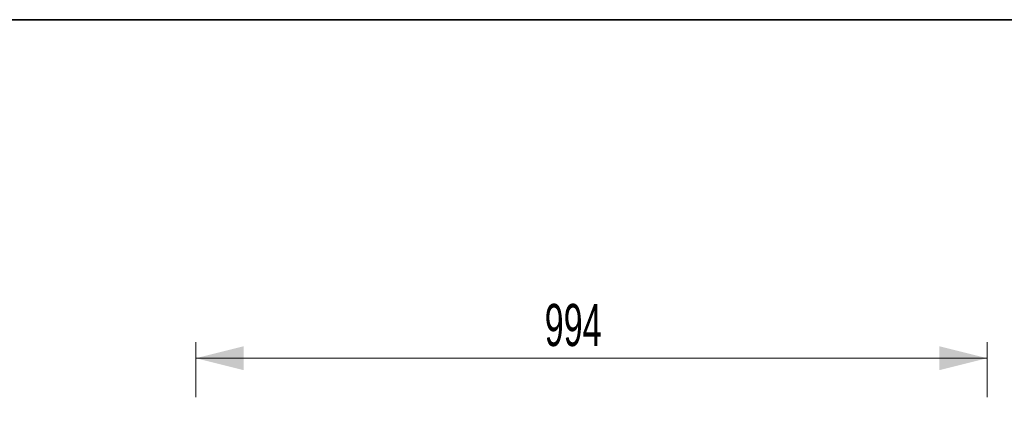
# Model space of a CAD drawing. Header units: millimetres. Extents: x 8 to 290, y 2 to 202.
# Tile 104 of 104: x 183 to 245, y 178 to 202. Entities that reach past the tile are written whole.
import ezdxf

# ---------------------------------------------------------------- set-up
doc = ezdxf.new("R2010")
doc.units = ezdxf.units.MM
doc.styles.add('SLDTEXTSTYLE2', font='TXT', dxfattribs={"width": 0.605})
doc.dimstyles.new('SLDDIMSTYLE2', dxfattribs={"dimtxt": 2.568319, "dimasz": 3, "dimexe": 0, "dimexo": 0.0625, "dimgap": 0.64208, "dimtad": 1, "dimlfac": 20, "dimrnd": 1e-09, "dimzin": 12, "dimdsep": 46, "dimtxsty": 'SLDTEXTSTYLE2', "dimsah": 1, "dimcen": 0.09, "dimadec": 0, "dimazin": 3, "dimtfac": 1, "dimtofl": 0, "dimtmove": 0, "dimatfit": 3, "dimfxl": 1, "dimfrac": 2, "dimtolj": 1, "dimtzin": 12, "dimarcsym": 0})

# ---------------------------------------------------------------- blocks, each defined once
blk = doc.blocks.new('_D_9')
at = {"color": 7, "linetype": 'Continuous', "lineweight": 0}
for p, q in [((194.517, 178.011), (194.517, 181.462)), ((244.217, 178.011), (244.217, 181.462)), ((194.517, 180.462), (244.217, 180.462))]:
    blk.add_line(p, q, dxfattribs=at)
at = {"color": 7, "linetype": 'Continuous', "lineweight": 18}
for points in [[(194.517, 180.462), (197.517, 179.712), (197.517, 181.212)], [(244.217, 180.462), (241.217, 181.212), (241.217, 179.712)]]:
    blk.add_solid(points, dxfattribs=at)
at = {"color": 7, "linetype": 'Continuous', "lineweight": 18, "insert": (216.427, 183.873), "char_height": 2.6458, "attachment_point": 1, "style": 'SLDTEXTSTYLE2'}
blk.add_mtext('994', dxfattribs=at)

msp = doc.modelspace()

# ---------------------------------------------------------------- linework, layer by layer
at = {"color": 7, "linetype": 'Continuous', "lineweight": 35}
msp.add_line((7.98707, 201.72938), (289.98707, 201.72938), dxfattribs=at)

# ---------------------------------------------------------------- dimensions: what is measured, and where the dimension line sits
at = {"color": 7, "linetype": 'Continuous', "lineweight": 18}
dim = msp.add_linear_dim(base=(244.21728, 180.46204), p1=(194.51728, 177.01084), p2=(244.21728, 177.01084), dimstyle='SLDDIMSTYLE2', dxfattribs=at)
dim.commit()
dim.dimension.update_dxf_attribs({"geometry": '_D_9', "text_midpoint": (219.36728, 180.46204), "dimtype": 160})

doc.saveas('drawing.dxf')
